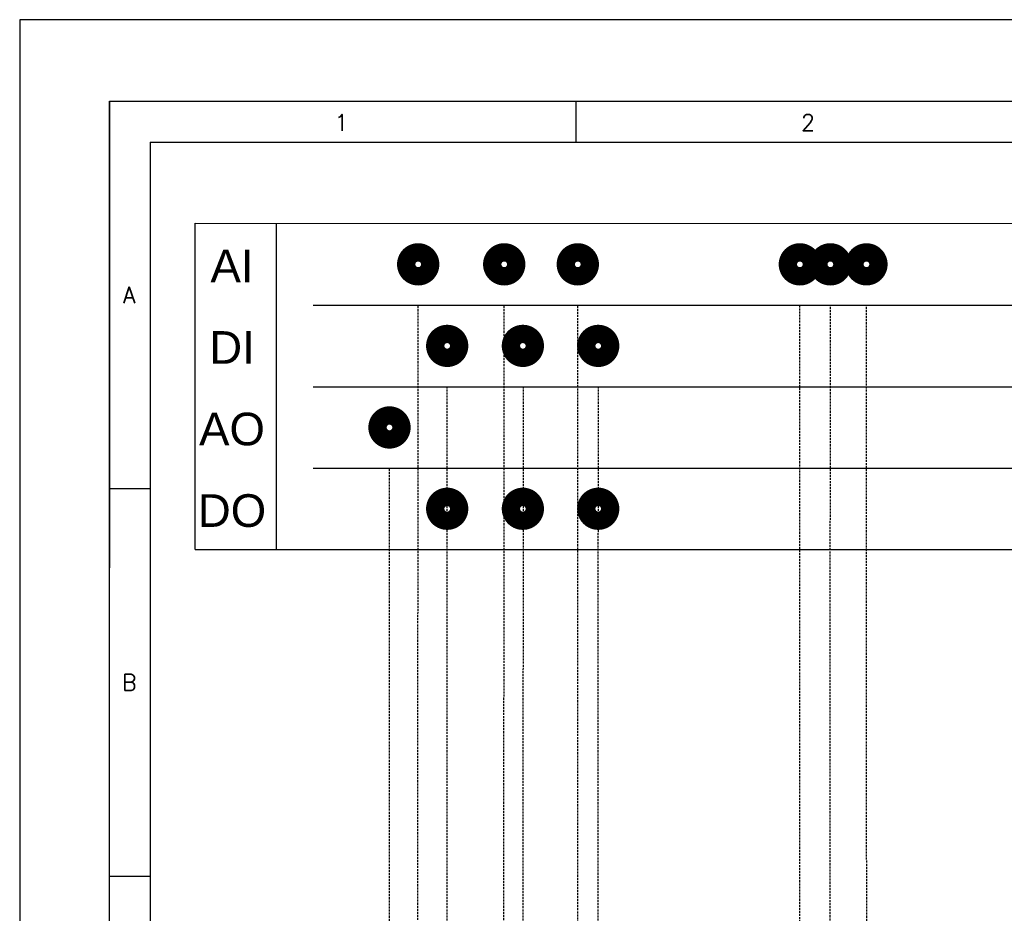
# Model space of a CAD drawing. Header units: millimetres. Extents: x 16 to 2801, y 7797 to 8217.
# Tile 11 of 18: x 2207 to 2328, y 8108 to 8217. Entities that reach past the tile are written whole.
import ezdxf
from ezdxf.enums import TextEntityAlignment as Align

# ---------------------------------------------------------------- set-up
doc = ezdxf.new("R2010")
doc.units = ezdxf.units.MM
doc.linetypes.add('ČÁRKOVANÁ2', pattern=[0.375, 0.25, -0.125])
doc.layers.add('Přístroje MaR', color=1, linetype='Continuous')
doc.layers.add('Výkres', color=4, linetype='Continuous')
doc.layers.add('Výkres netisk', color=7, linetype='Continuous', plot=False)
doc.styles.add('ROMANS', font='romans.shx', dxfattribs={"width": 0.8})
doc.styles.get("Standard").update_dxf_attribs({"font": 'arial.ttf'})

msp = doc.modelspace()

# ---------------------------------------------------------------- linework, layer by layer
at = {"layer": 'Přístroje MaR', "linetype": 'ČÁRKOVANÁ2'}
for p, q in [((2255.95, 8040.26, 61940.74), (2256.04, 8182.4, 62252)), ((2266.51, 8050.02, 61940.74), (2266.59, 8182.4, 62252)), ((2275.62, 8054.57, 61940.74), (2275.61, 8182.4, 62252)), ((2302.8, 8011.5, 61940.74), (2302.84, 8182.4, 62252)), ((2306.54, 7997.46, 61940.74), (2306.58, 8182.4, 62252)), ((2311.06, 8006.04, 61940.74), (2311.01, 8182.4, 62252)), ((2259.6, 8022.94, 61940.74), (2259.59, 8172.4, 62252)), ((2268.87, 8022.94, 61940.74), (2268.95, 8172.4, 62252)), ((2278.11, 8022.94, 61940.74), (2278.13, 8172.4, 62252)), ((2252.52, 8018.79, 61940.74), (2252.52, 8162.4, 62252))]:
    msp.add_line(p, q, dxfattribs=at)
at = {"layer": 'Přístroje MaR'}
for points, elevation in [([(2254.57, 8187.4, 2.25, 2.25, 1), (2257.51, 8187.4, 2.25, 2.25, 1)], 62252), ([(2254.57, 8187.4, 2.25, 2.25, 1), (2257.51, 8187.4, 2.25, 2.25, 1)], 62252), ([(2265.12, 8187.4, 2.25, 2.25, 1), (2268.06, 8187.4, 2.25, 2.25, 1)], 62252), ([(2265.12, 8187.4, 2.25, 2.25, 1), (2268.06, 8187.4, 2.25, 2.25, 1)], 62252), ([(2274.14, 8187.4, 2.25, 2.25, 1), (2277.08, 8187.4, 2.25, 2.25, 1)], 62252), ([(2274.14, 8187.4, 2.25, 2.25, 1), (2277.08, 8187.4, 2.25, 2.25, 1)], 62252), ([(2301.37, 8187.4, 2.25, 2.25, 1), (2304.31, 8187.4, 2.25, 2.25, 1)], 62252), ([(2301.37, 8187.4, 2.25, 2.25, 1), (2304.31, 8187.4, 2.25, 2.25, 1)], 62252), ([(2305.11, 8187.4, 2.25, 2.25, 1), (2308.05, 8187.4, 2.25, 2.25, 1)], 62252), ([(2305.11, 8187.4, 2.25, 2.25, 1), (2308.05, 8187.4, 2.25, 2.25, 1)], 62252), ([(2309.54, 8187.4, 2.25, 2.25, 1), (2312.47, 8187.4, 2.25, 2.25, 1)], 62252), ([(2309.54, 8187.4, 2.25, 2.25, 1), (2312.47, 8187.4, 2.25, 2.25, 1)], 62252), ([(2258.13, 8177.4, 2.25, 2.25, 1), (2261.06, 8177.4, 2.25, 2.25, 1)], 62252), ([(2258.13, 8177.4, 2.25, 2.25, 1), (2261.06, 8177.4, 2.25, 2.25, 1)], 62252), ([(2267.41, 8177.4, 2.25, 2.25, 1), (2270.34, 8177.4, 2.25, 2.25, 1)], 62252), ([(2267.41, 8177.4, 2.25, 2.25, 1), (2270.34, 8177.4, 2.25, 2.25, 1)], 62252), ([(2276.65, 8177.4, 2.25, 2.25, 1), (2279.58, 8177.4, 2.25, 2.25, 1)], 62252), ([(2276.65, 8177.4, 2.25, 2.25, 1), (2279.58, 8177.4, 2.25, 2.25, 1)], 62252), ([(2251.05, 8167.4, 2.25, 2.25, 1), (2253.99, 8167.4, 2.25, 2.25, 1)], 62252), ([(2251.05, 8167.4, 2.25, 2.25, 1), (2253.99, 8167.4, 2.25, 2.25, 1)], 62252), ([(2258.13, 8157.43, 2.25, 2.25, 1), (2261.06, 8157.43, 2.25, 2.25, 1)], 61958.68), ([(2258.13, 8157.43, 2.25, 2.25, 1), (2261.06, 8157.43, 2.25, 2.25, 1)], 61958.68), ([(2267.41, 8157.43, 2.25, 2.25, 1), (2270.34, 8157.43, 2.25, 2.25, 1)], 61964.06), ([(2267.41, 8157.43, 2.25, 2.25, 1), (2270.34, 8157.43, 2.25, 2.25, 1)], 61964.06), ([(2276.65, 8157.43, 2.25, 2.25, 1), (2279.58, 8157.43, 2.25, 2.25, 1)], 61969.42), ([(2276.65, 8157.43, 2.25, 2.25, 1), (2279.58, 8157.43, 2.25, 2.25, 1)], 61969.42)]:
    msp.add_lwpolyline(points, format="xyseb", close=True, dxfattribs=dict(at, elevation=elevation))
at = {"layer": 'Výkres'}
for p, q in [((2218.18, 8207.4, 62252), (2275.38, 8207.4, 62252)), ((2218.18, 8207.4, 62252), (2218.18, 8159.9, 62252)), ((2218.18, 8207.4, 62252), (2218.18, 8150.2, 62252)), ((2218.18, 8207.4, 62252), (2218.18, 8197.4, 62252)), ((2218.18, 8207.4, 62252), (2228.18, 8207.4, 62252)), ((2275.38, 8207.4, 62252), (2332.58, 8207.4, 62252)), ((2275.38, 8207.4, 62252), (2275.38, 8202.4, 62252)), ((2223.18, 8202.4, 62252), (2785.18, 8202.4, 62252)), ((2223.18, 8202.4, 62252), (2223.18, 7832.4, 62252)), ((2228.68, 8192.43, 61940.74), (2784.24, 8192.4, 62252)), ((2228.68, 8152.43, 61940.74), (2228.68, 8192.43, 61940.74)), ((2238.68, 8152.43, 61940.74), (2238.68, 8192.43, 61940.74)), ((2243.18, 8182.4, 62252), (2765.18, 8182.4, 62252)), ((2243.18, 8172.4, 62252), (2765.18, 8172.4, 62252)), ((2243.18, 8162.4, 62252), (2765.18, 8162.4, 62252)), ((2218.18, 8159.9, 62252), (2223.18, 8159.9, 62252)), ((2228.68, 8152.43, 61940.74), (2784.24, 8152.4, 62252)), ((2218.18, 8112.4, 62252), (2223.18, 8112.4, 62252))]:
    msp.add_line(p, q, dxfattribs=at)
at = {"layer": 'Výkres', "elevation": 62252}
msp.add_lwpolyline([(2790.18, 7807.4), (2218.18, 7807.4), (2218.18, 8207.4), (2790.18, 8207.4), (2790.18, 7807.4)], close=True, dxfattribs=at)
at = {"layer": 'Výkres netisk', "color": 7, "elevation": 62252}
msp.add_lwpolyline([(2207.18, 7797.4), (2801.18, 7797.4), (2801.18, 8217.4), (2207.18, 8217.4)], close=True, dxfattribs=at)

# ---------------------------------------------------------------- texts
at = {"layer": 'Výkres', "style": 'ROMANS'}
for s, p in [('1', (2246.63, 8203.78, 62252)), ('2', (2303.83, 8203.78, 62252)), ('A', (2220.62, 8182.64, 62252)), ('B', (2220.62, 8135.14, 62252))]:
    msp.add_text(s, height=2, dxfattribs=at).set_placement(p, align=Align.CENTER)
at = {"layer": 'Výkres'}
for s, p in [('AI', (2233.21, 8185.21, 61940.74)), ('DI', (2233.21, 8175.21, 61940.74)), ('AO', (2233.21, 8165.21, 61940.74)), ('DO', (2233.21, 8155.21, 61940.74))]:
    msp.add_text(s, height=4, dxfattribs=at).set_placement(p, align=Align.CENTER)

doc.saveas('drawing.dxf')
